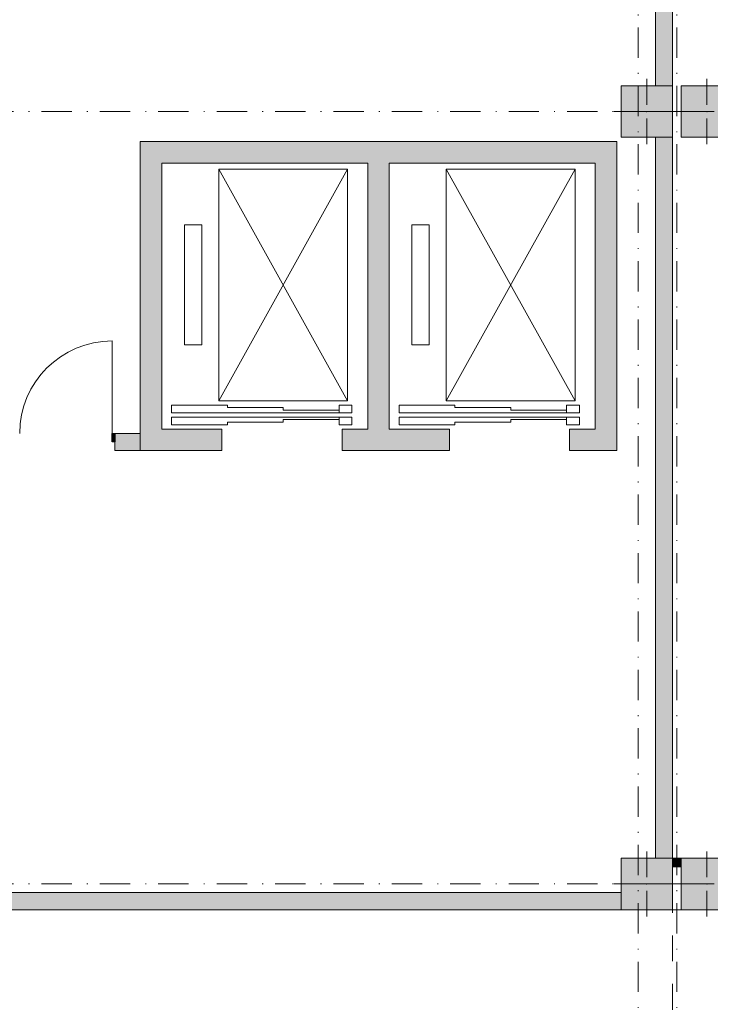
# Model space of a CAD drawing. Header units: millimetres. Extents: x 0 to 1184, y 0 to 836.
# Tile 59 of 66: x 545 to 625, y 616 to 730. Entities that reach past the tile are written whole.
import ezdxf
from ezdxf.xclip import XClip

# ---------------------------------------------------------------- set-up
doc = ezdxf.new("R2010")
doc.units = ezdxf.units.MM
doc.header["$MEASUREMENT"] = 0
doc.header["$XCLIPFRAME"] = 0
doc.linetypes.add('Штриховая', pattern=[5.644444, 2.822222, -2.822222])
doc.linetypes.add('Штрихпунктирная', pattern=[6.702778, 3.527778, -1.763889, 0, -1.411111])
for name, color, linetype in [('Конструктив - Колонны', 7, 'Continuous'), ('Конструктив - стены бассейнов жб нов', 7, 'Continuous'), ('Конструктив - Стены Внутр сущ.', 7, 'Continuous'), ('Элемент Модели - Зона', 7, 'Continuous'), ('Элемент Модели - Оси', 7, 'Continuous')]:
    doc.layers.add(name, color=color, linetype=linetype)

# ---------------------------------------------------------------- blocks, each defined once
blk = doc.blocks.new('Чертеж_4_4', base_point=(-278.48, 89.56))
at = {"layer": 'Конструктив - Колонны', "linetype": 'Continuous', "lineweight": 0, "true_color": 0x000000}
for points in [[(615.02, 716.56), (621.02, 716.56), (621.02, 722.56), (615.02, 722.56)], [(622.02, 716.56), (628.02, 716.56), (628.02, 722.56), (622.02, 722.56)], [(615.02, 626.56), (621.02, 626.56), (621.02, 632.56), (615.02, 632.56)], [(622.02, 626.56), (628.02, 626.56), (628.02, 632.56), (622.02, 632.56)]]:
    blk.add_hatch(color=18, dxfattribs=at).paths.add_polyline_path(points)
at = {"layer": 'Конструктив - стены бассейнов жб нов', "linetype": 'Continuous', "lineweight": 0, "true_color": 0x000000}
for points in [[(621.02, 632.56), (621.02, 632.44), (622.02, 632.44), (622.02, 632.56)], [(621.02, 631.69), (622.02, 631.69), (622.02, 632.44), (621.02, 632.44)], [(621.02, 631.56), (622.02, 631.56), (622.02, 631.69), (621.02, 631.69)]]:
    blk.add_hatch(color=18, dxfattribs=at).paths.add_polyline_path(points)
at = {"layer": 'Конструктив - Стены Внутр сущ.', "linetype": 'Continuous', "lineweight": 0, "true_color": 0x000000}
for points in [[(619.02, 807.06), (619.02, 722.56), (621.02, 722.56), (621.02, 807.06)], [(561.52, 713.56), (559.02, 716.06), (559.02, 713.56)], [(561.52, 716.06), (559.02, 716.06), (561.52, 713.56)], [(561.52, 713.56), (612.02, 713.56), (612.02, 716.06), (561.52, 716.06)], [(612.02, 713.56), (614.52, 713.56), (614.52, 716.06)], [(612.02, 713.56), (614.52, 716.06), (612.02, 716.06)], [(619.02, 716.56), (619.02, 632.56), (621.02, 632.56), (621.02, 716.56)], [(561.52, 682.56), (561.52, 713.56), (559.02, 713.56), (559.02, 682.56)], [(585.52, 713.56), (585.52, 682.56), (588.02, 682.56), (588.02, 713.56)], [(612.02, 713.56), (612.02, 682.56), (614.52, 682.56), (614.52, 713.56)], [(556.07, 681.06), (556.07, 682.06), (555.75, 682.06), (555.75, 681.06)], [(559.02, 682.06), (556.07, 682.06), (556.07, 680.06), (559.02, 680.06)], [(561.52, 682.56), (559.02, 680.06), (561.52, 680.06)], [(559.02, 682.56), (559.02, 680.06), (561.52, 682.56)], [(561.52, 682.56), (561.52, 680.06), (568.52, 680.06), (568.52, 682.56)], [(582.52, 680.06), (595.02, 680.06), (595.02, 682.56), (582.52, 682.56)], [(609.02, 682.56), (609.02, 680.06), (612.02, 680.06), (612.02, 682.56)], [(612.02, 680.06), (614.52, 680.06), (612.02, 682.56)], [(612.02, 682.56), (614.52, 680.06), (614.52, 682.56)], [(534.52, 626.56), (615.02, 626.56), (615.02, 628.56), (534.52, 628.56)]]:
    blk.add_hatch(color=18, dxfattribs=at).paths.add_polyline_path(points)
at = {"layer": 'Конструктив - Колонны', "color": 251, "linetype": 'Continuous', "lineweight": 5, "true_color": 0x575757}
for p, q in [((618.02, 720.36), (618.02, 723.36)), ((625.02, 720.36), (625.02, 723.36)), ((617.22, 719.56), (614.22, 719.56)), ((618.82, 719.56), (621.82, 719.56)), ((624.22, 719.56), (621.22, 719.56)), ((618.02, 718.76), (618.02, 715.76)), ((625.02, 718.76), (625.02, 715.76)), ((618.02, 630.36), (618.02, 633.36)), ((625.02, 630.36), (625.02, 633.36)), ((617.22, 629.56), (614.22, 629.56)), ((618.02, 628.76), (618.02, 625.76)), ((618.82, 629.56), (621.82, 629.56)), ((624.22, 629.56), (621.22, 629.56)), ((625.02, 628.76), (625.02, 625.76))]:
    blk.add_line(p, q, dxfattribs=at)
at = {"layer": 'Конструктив - Колонны', "color": 251, "linetype": 'Continuous', "lineweight": 15, "true_color": 0x575757, "flags": 128}
for points in [[(615.02, 716.56), (621.02, 716.56), (621.02, 722.56), (615.02, 722.56)], [(622.02, 716.56), (628.02, 716.56), (628.02, 722.56), (622.02, 722.56)], [(615.02, 626.56), (621.02, 626.56), (621.02, 632.56), (615.02, 632.56)], [(622.02, 626.56), (628.02, 626.56), (628.02, 632.56), (622.02, 632.56)]]:
    blk.add_lwpolyline(points, close=True, dxfattribs=at)
at = {"layer": 'Конструктив - Колонны', "color": 251, "linetype": 'Continuous', "lineweight": 5, "true_color": 0x575757}
for p in [(618.02, 719.56), (625.02, 719.56), (618.02, 629.56), (625.02, 629.56)]:
    blk.add_point(p, dxfattribs=at)
at = {"layer": 'Конструктив - стены бассейнов жб нов', "color": 251, "linetype": 'Continuous', "lineweight": 20, "true_color": 0x575757}
for p, q in [((622.02, 632.44), (621.02, 632.44)), ((621.02, 631.69), (622.02, 631.69))]:
    blk.add_line(p, q, dxfattribs=at)
at = {"layer": 'Конструктив - стены бассейнов жб нов', "color": 251, "linetype": 'Continuous', "lineweight": 20, "true_color": 0x575757, "flags": 128}
for points in [[(622.02, 632.56), (621.02, 632.56)], [(621.02, 631.56), (622.02, 631.56)]]:
    blk.add_lwpolyline(points, dxfattribs=at)
at = {"layer": 'Конструктив - Стены Внутр сущ.', "color": 251, "linetype": 'Continuous', "lineweight": 15, "true_color": 0x575757}
blk.add_line((555.75, 682.06), (555.75, 692.84), dxfattribs=at)
at = {"layer": 'Конструктив - Стены Внутр сущ.', "color": 251, "linetype": 'Continuous', "lineweight": 30, "true_color": 0x575757}
for p, q in [((555.75, 681.06), (555.75, 682.06)), ((555.75, 682.06), (556.07, 682.06)), ((556.07, 682.06), (556.07, 681.06)), ((556.07, 681.06), (555.75, 681.06))]:
    blk.add_line(p, q, dxfattribs=at)
at = {"layer": 'Конструктив - Стены Внутр сущ.', "color": 251, "linetype": 'Continuous', "lineweight": 20, "true_color": 0x575757}
for p, q in [((556.07, 682.06), (556.5, 682.06)), ((556.07, 682.06), (556.07, 681.06)), ((556.07, 682.06), (556.07, 681.06)), ((556.07, 682.06), (556.07, 681.06)), ((556.07, 682.06), (556.5, 682.06)), ((556.07, 682.06), (556.5, 682.06)), ((568.52, 680.06), (568.52, 682.56)), ((568.52, 680.06), (568.52, 682.56)), ((582.52, 680.06), (582.52, 682.56)), ((582.52, 680.06), (582.52, 682.56)), ((595.02, 680.06), (595.02, 682.56)), ((595.02, 680.06), (595.02, 682.56)), ((609.02, 680.06), (609.02, 682.56)), ((609.02, 680.06), (609.02, 682.56)), ((556.07, 681.06), (556.07, 680.06)), ((556.07, 681.06), (556.07, 680.06)), ((556.07, 681.06), (556.07, 680.06)), ((556.07, 680.06), (556.5, 680.06)), ((556.07, 680.06), (556.5, 680.06)), ((556.07, 680.06), (556.5, 680.06))]:
    blk.add_line(p, q, dxfattribs=at)
at = {"layer": 'Конструктив - Стены Внутр сущ.', "color": 251, "linetype": 'Continuous', "lineweight": 20, "true_color": 0x575757, "flags": 128}
for points in [[(619.02, 807.06), (619.02, 722.56)], [(621.02, 722.56), (621.02, 807.06)], [(559.02, 716.06), (559.02, 713.56)], [(614.52, 716.06), (559.02, 716.06)], [(614.52, 716.06), (614.52, 713.56)], [(619.02, 716.56), (619.02, 632.56)], [(621.02, 632.56), (621.02, 716.56)], [(559.02, 713.56), (559.02, 680.06)], [(561.52, 713.56), (585.52, 713.56)], [(561.52, 682.56), (561.52, 713.56)], [(585.52, 713.56), (585.52, 682.56)], [(588.02, 713.56), (612.02, 713.56)], [(588.02, 682.56), (588.02, 713.56)], [(612.02, 713.56), (612.02, 682.56)], [(614.52, 680.06), (614.52, 713.56)], [(559.02, 682.06), (556.07, 682.06)], [(559.02, 680.06), (559.02, 682.06)], [(568.52, 682.56), (561.52, 682.56)], [(585.52, 682.56), (582.52, 682.56)], [(595.02, 682.56), (588.02, 682.56)], [(612.02, 682.56), (609.02, 682.56)], [(556.07, 680.06), (559.02, 680.06)], [(559.02, 680.06), (561.52, 680.06)], [(561.52, 680.06), (568.52, 680.06)], [(582.52, 680.06), (595.02, 680.06)], [(609.02, 680.06), (612.02, 680.06)], [(614.52, 680.06), (612.02, 680.06)], [(615.02, 628.56), (534.52, 628.56)], [(534.52, 626.56), (615.02, 626.56)]]:
    blk.add_lwpolyline(points, dxfattribs=at)
at = {"layer": 'Конструктив - Стены Внутр сущ.', "color": 251, "linetype": 'Continuous', "lineweight": 5, "true_color": 0x575757}
blk.add_arc((555.75, 682.06), 10.78, 90, 180, dxfattribs=at)
at = {"layer": 'Элемент Модели - Зона', "color": 7, "linetype": 'Continuous', "lineweight": 15}
for p, q in [((583.17, 685.86), (568.17, 712.86)), ((568.17, 685.86), (583.17, 712.86)), ((609.67, 685.86), (594.67, 712.86)), ((594.67, 685.86), (609.67, 712.86))]:
    blk.add_line(p, q, dxfattribs=at)
at = {"layer": 'Элемент Модели - Зона', "color": 7, "linetype": 'Штриховая', "lineweight": 15, "flags": 128}
for points in [[(83.02, 539.14), (82.62, 539.14), (82.62, 452.76), (140.32, 452.76), (140.32, 480.98), (172.95, 513.62), (173.09, 513.47), (173.09, 513.76), (354.52, 513.76), (354.52, 513.56), (495.52, 513.56), (495.52, 513.76), (862.33, 513.76), (894.69, 481.33), (894.72, 477.98), (894.72, 452.61), (895.12, 452.61), (895.12, 432.56), (892.72, 432.56), (892.72, 446.56), (888.52, 446.56), (888.52, 450.56), (804.52, 450.56), (804.52, 446.56), (798.52, 446.56), (798.52, 450.56), (714.72, 450.56), (714.72, 359.26), (798.52, 359.26), (798.52, 366.06), (804.52, 366.06), (804.52, 354.16), (845.32, 354.16), (845.32, 363.26), (846.52, 363.26), (846.52, 301.37), (892.72, 301.37), (892.72, 352.06), (888.02, 352.06), (888.02, 367.06), (892.72, 367.06), (892.72, 417.56), (895.12, 417.56), (895.12, 291.06), (892.72, 291.06), (892.72, 298.97), (714.72, 298.97), (714.72, 236.06), (892.72, 236.06), (892.72, 266.56), (888.52, 266.56), (888.52, 272.82), (892.72, 272.82), (892.72, 276.06), (895.12, 276.06), (895.12, 272.76), (930.02, 272.76), (930.02, 461.62), (923.91, 461.62), (923.91, 539.56), (978.52, 539.56), (978.52, 542.56), (984.52, 542.56), (984.52, 539.56), (1131.77, 539.56), (1131.77, 540.56), (1122.77, 540.56), (1122.77, 564.56), (1048.52, 564.56), (1048.52, 626.36), (1026.82, 626.36), (1026.82, 632.56), (1013.35, 632.56), (984.52, 632.56), (984.52, 626.56), (978.52, 626.56), (978.52, 631.69), (969.52, 631.69), (894.52, 631.69), (894.52, 626.56), (888.52, 626.56), (888.52, 631.69), (804.52, 631.69), (804.52, 626.56), (798.52, 626.56), (798.52, 631.69), (714.52, 631.69), (714.52, 626.56), (708.52, 626.56), (708.52, 631.69), (628.02, 631.69), (628.02, 626.56), (622.02, 626.56), (621.02, 626.56), (621.02, 575.89), (496.02, 575.89), (496.02, 627.56), (496.02, 706.46), (496.12, 706.46), (496.12, 768.06), (468.72, 768.06), (468.72, 686.86), (461.17, 686.86), (461.17, 631.68), (444.52, 631.68), (444.52, 626.56), (438.52, 626.56), (438.52, 631.68), (354.52, 631.68), (354.52, 626.56), (348.52, 626.56), (348.52, 631.68), (331.77, 631.68), (331.77, 554.56), (331.77, 539.56), (264.52, 539.56), (264.52, 536.56), (258.52, 536.56), (258.52, 539.56), (174.52, 539.56), (174.52, 536.56), (168.52, 536.56), (168.52, 539.56), (89.02, 539.56), (89.02, 536.56), (83.02, 536.56)], [(496.12, 626.46), (496.12, 575.89), (621.02, 575.89), (621.02, 626.56), (528.52, 626.56), (528.52, 626.49)]]:
    blk.add_lwpolyline(points, close=True, dxfattribs=at)
at = {"layer": 'Элемент Модели - Зона', "color": 7, "linetype": 'Continuous', "lineweight": 15, "flags": 128}
for points in [[(568.17, 685.86), (583.17, 685.86), (583.17, 712.86), (568.17, 712.86)], [(594.67, 685.86), (609.67, 685.86), (609.67, 712.86), (594.67, 712.86)], [(566.17, 706.36), (564.17, 706.36), (564.17, 692.36), (566.17, 692.36)], [(592.67, 706.36), (590.67, 706.36), (590.67, 692.36), (592.67, 692.36)], [(582.17, 684.46), (582.17, 684.76), (575.67, 684.76), (575.67, 685.06), (569.17, 685.06), (569.17, 685.36), (562.67, 685.36), (562.67, 684.46)], [(582.17, 684.46), (583.67, 684.46), (583.67, 685.36), (582.17, 685.36)], [(608.67, 684.46), (608.67, 684.76), (602.17, 684.76), (602.17, 685.06), (595.67, 685.06), (595.67, 685.36), (589.17, 685.36), (589.17, 684.46)], [(608.67, 684.46), (610.17, 684.46), (610.17, 685.36), (608.67, 685.36)], [(575.67, 683.66), (575.67, 683.36), (569.17, 683.36), (569.17, 683.06), (562.67, 683.06), (562.67, 683.96), (582.17, 683.96), (582.17, 683.66)], [(582.17, 683.96), (583.67, 683.96), (583.67, 683.06), (582.17, 683.06)], [(602.17, 683.66), (602.17, 683.36), (595.67, 683.36), (595.67, 683.06), (589.17, 683.06), (589.17, 683.96), (608.67, 683.96), (608.67, 683.66)], [(608.67, 683.96), (610.17, 683.96), (610.17, 683.06), (608.67, 683.06)]]:
    blk.add_lwpolyline(points, close=True, dxfattribs=at)
at = {"layer": 'Элемент Модели - Оси', "color": 7, "linetype": 'Штрихпунктирная', "lineweight": 15}
for p, q in [((617.02, 831.39), (617.02, 166.93)), ((621.52, 831.39), (621.52, 166.93)), ((71.32, 719.56), (1182.02, 719.56)), ((71.32, 629.56), (1182.02, 629.56))]:
    blk.add_line(p, q, dxfattribs=at)

msp = doc.modelspace()

# ---------------------------------------------------------------- block references
at = {"color": 161, "linetype": 'Continuous', "lineweight": 40, "true_color": 0x83aefe}
ref = msp.add_blockref('Чертеж_4_4', (-278.48, 89.56), dxfattribs=at)
XClip(ref).set_block_clipping_path([(71.3162990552, 166.9277917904), (1182.0208577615, 831.3911731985)])

doc.saveas('drawing.dxf')
